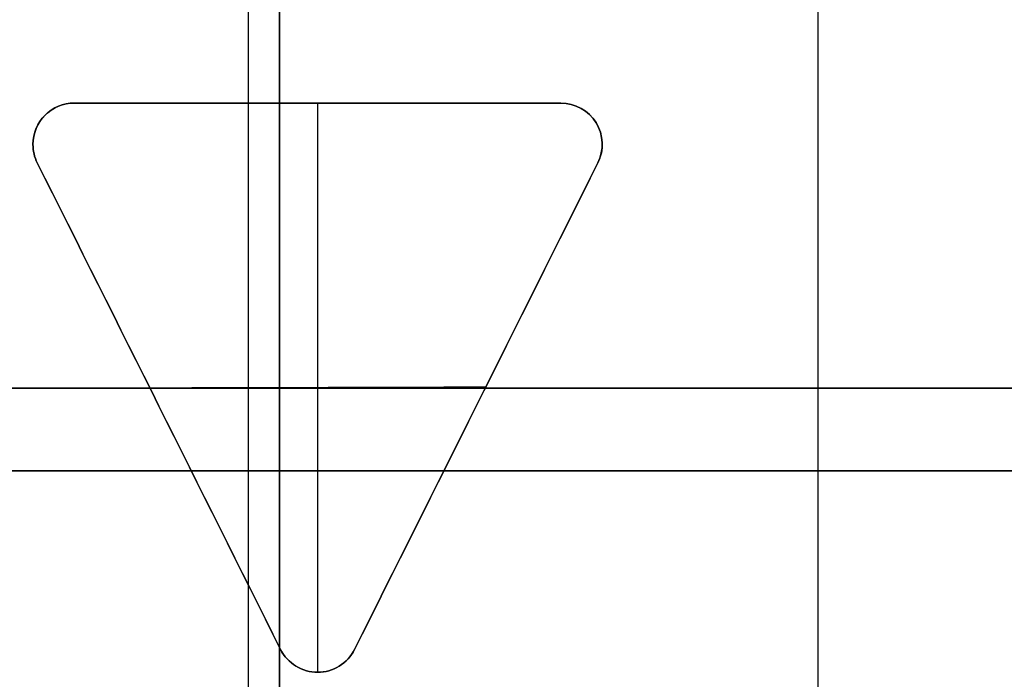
# Model space of a CAD drawing. Header units: millimetres. Extents: x -68 to 68, y -70 to 54.
# Tile 7 of 83: x -47.26 to -42.5, y -52.01 to -48.82. Entities that reach past the tile are written whole.
import ezdxf

# ---------------------------------------------------------------- set-up
doc = ezdxf.new("R2010")
doc.units = ezdxf.units.MM
doc.layers.add('Layer 01', color=7, linetype='Continuous', true_color=0x000000)

# ---------------------------------------------------------------- blocks, each defined once
blk = doc.blocks.new('User_Library-MINI-DIN-6.step')
at = {"layer": 'Layer 01', "color": 9, "true_color": 0xbebebe}
for p, q in [((-13.1, 6.3), (0, 6.3)), ((-5, 5), (0, 5)), ((-5, 3), (0, 3)), ((-2.5, 3, 0.75), (-2.5, 3, -0.75)), ((-5, 2), (0, 2)), ((-2.5, 2, 0.75), (-2.5, 2, -0.75)), ((-5, 0), (0, 0)), ((-2.5, 0, 0.75), (-2.5, 0, -0.75)), ((-5, -4), (0, -4)), ((0, -4.5), (-5, -4.5)), ((0, -4.7), (-5, -4.7)), ((-5, -5), (0, -5)), ((0, -6.5), (-13.1, -6.5))]:
    blk.add_line(p, q, dxfattribs=at)
at = {"layer": 'Layer 01', "color": 9, "true_color": 0xbebebe, "extrusion": (1, 0, 0)}
for radius, start, end in [(5, 270, 90), (5, 90, 270), (4, 144.4011, 215.5989)]:
    blk.add_arc((0, 0, -2.5), radius, start, end, dxfattribs=at)
at = {"layer": 'Layer 01', "color": 9, "true_color": 0xbebebe, "extrusion": (-1, 0, 0)}
for radius in [4.7, 4.5]:
    blk.add_arc((0, 0, 2.5), radius, 270, 90, dxfattribs=at)
blk = doc.blocks.new('X1.step')
at = {"layer": 'Layer 01', "extrusion": (-1, -1.19249e-08, -4.37114e-08)}
blk.add_blockref('User_Library-MINI-DIN-6.step', (73.1, 7.0153, -14), dxfattribs=at)
blk = doc.blocks.new('Open CASCADE STEP translator 6.8 1.1.1.step')
at = {"layer": 'Layer 01', "color": 96, "true_color": 0x008000}
blk.add_line((6, -71, 0.8007), (43.5, -71, 0.8007), dxfattribs=at)
for points in [[(43.5, -71), (24.75, -71), (6, -71)], [(6, -71, 1.6014), (24.75, -71, 1.6014), (43.5, -71, 1.6014)]]:
    blk.add_open_spline(points, degree=2, dxfattribs=at)
blk = doc.blocks.new('Board.step')
at = {"layer": 'Layer 01'}
blk.add_blockref('Open CASCADE STEP translator 6.8 1.1.1.step', (0, 0, -1.6014), dxfattribs=at)
blk = doc.blocks.new('MC403-X_A_090322_MultipleBody.step')
at = {"layer": 'Layer 01'}
for name in ['Board.step', 'X1.step']:
    blk.add_blockref(name, (0, 0), dxfattribs=at)
blk = doc.blocks.new('MC403-X_A_090322_MultipleBody 090322')
at = {"layer": 'Layer 01'}
blk.add_blockref('MC403-X_A_090322_MultipleBody.step', (0, 0), dxfattribs=at)
blk = doc.blocks.new('TRO-13-001 MC403 CASTING270122')
at = {"layer": 'Layer 01', "color": 7, "true_color": 0xdde8ff}
blk.add_line((-43.3967, -52.4407, -9.5), (-43.3967, -0.1826, -9.5), dxfattribs=at)
blk = doc.blocks.new('TRO-13-003 MC403 FRONT CASING270122')
at = {"layer": 'Layer 01', "color": 254, "true_color": 0xcad1ee}
for p, q in [((-46.15, -54.2469, 15.2), (-46.15, -45.2215, 15.2)), ((-46.9928, -49.2218, 17.8044), (-44.64, -49.2218, 17.8044)), ((-45.8164, -49.2218, 17.6546), (-45.8164, -49.2218, 17.9555)), ((-44.44, -49.4218, 18.0009), (-44.44, -49.4218, 17.6999)), ((-47.1716, -49.5113, 17.673), (-45.9953, -51.8641, 17.673)), ((-45.6375, -51.8641, 17.7395), (-44.4611, -49.5113, 17.7395)), ((-46.5835, -50.6877, 17.5227), (-46.5835, -50.6877, 17.8236)), ((-45.0493, -50.6877, 17.5892), (-45.0493, -50.6877, 17.8901)), ((-45.8164, -51.9746, 17.7708), (-45.8164, -51.9746, 17.4698))]:
    blk.add_line(p, q, dxfattribs=at)
at = {"layer": 'Layer 01', "color": 254, "true_color": 0xcad1ee, "extrusion": (0, 0, -1)}
for centre, start, end in [((46.9928, -49.4218, -17.7422), 0, 90), ((44.64, -49.4218, -17.8511), 90, 206.5651), ((46.9928, -49.4218, -17.7285), 333.4349, 0), ((45.8164, -51.7746, -17.6262), 206.5651, 333.4349)]:
    blk.add_arc(centre, 0.2, start, end, dxfattribs=at)
at = {"layer": 'Layer 01', "color": 254, "true_color": 0xcad1ee}
for points, degree in [([(-38.9, -49.5778, 15.2), (-43.9711, -46.7898, 15.2), (-48.7831, -43.6047, 15.2), (-53.4, -40.1203, 15.2)], 3), ([(-46.9928, -49.2218, 17.9039), (-46.9928, -49.2218, 17.7534), (-46.9928, -49.2218, 17.6029)], 2), ([(-44.64, -49.2218, 17.7049), (-45.4243, -49.2218, 17.6718), (-46.2085, -49.2218, 17.6378), (-46.9928, -49.2218, 17.6029)], 3), ([(-46.9928, -49.2218, 17.9039), (-46.2085, -49.2218, 17.9388), (-45.4243, -49.2218, 17.9728), (-44.64, -49.2218, 18.0059)], 3), ([(-45.8164, -49.2218, 17.6546), (-45.8164, -50.1394, 17.593), (-45.8164, -51.057, 17.5314), (-45.8164, -51.9746, 17.4698)], 3), ([(-44.64, -49.2218, 18.0059), (-44.64, -49.2218, 17.8554), (-44.64, -49.2218, 17.7049)], 2), ([(-47.1928, -49.4218, 17.5806), (-47.1928, -49.4218, 17.7311), (-47.1928, -49.4218, 17.8816)], 2), ([(-47.1928, -49.4218, 17.8816), (-47.1928, -49.4526, 17.8795), (-47.1856, -49.4833, 17.8778), (-47.1716, -49.5113, 17.8765)], 3), ([(-47.1716, -49.5113, 17.5755), (-47.1856, -49.4833, 17.5768), (-47.1928, -49.4526, 17.5785), (-47.1928, -49.4218, 17.5806)], 3), ([(-45.9953, -51.8641, 17.7704), (-46.3874, -51.0798, 17.806), (-46.7795, -50.2955, 17.8414), (-47.1716, -49.5113, 17.8765)], 3), ([(-47.1716, -49.5113, 17.5755), (-46.7795, -50.2955, 17.5404), (-46.3874, -51.0798, 17.505), (-45.9953, -51.8641, 17.4695)], 3), ([(-47.1716, -49.5113, 17.8765), (-47.1716, -49.5113, 17.726), (-47.1716, -49.5113, 17.5755)], 2), ([(-45.6375, -51.8641, 17.485), (-45.2454, -51.0798, 17.5545), (-44.8532, -50.2955, 17.6239), (-44.4611, -49.5113, 17.693)], 3), ([(-44.4611, -49.5113, 17.994), (-44.8532, -50.2955, 17.9248), (-45.2454, -51.0798, 17.8555), (-45.6375, -51.8641, 17.7859)], 3), ([(-44.4611, -49.5113, 17.693), (-44.4611, -49.5113, 17.8435), (-44.4611, -49.5113, 17.994)], 2), ([(-45.0033, -50.5958, 17.5973), (-45.5446, -50.5975, 17.5741), (-46.0859, -50.5989, 17.5506), (-46.6272, -50.6002, 17.5266)], 3), ([(-45.9953, -51.8641, 17.4695), (-45.9953, -51.8641, 17.6199), (-45.9953, -51.8641, 17.7704)], 2), ([(-45.6375, -51.8641, 17.7859), (-45.6375, -51.8641, 17.6354), (-45.6375, -51.8641, 17.485)], 2)]:
    blk.add_open_spline(points, degree=degree, dxfattribs=at)
for points, knots in [([(-47.1928, -49.4218, 17.8816), (-47.1928, -49.3696, 17.8851), (-47.1712, -49.3174, 17.8895), (-47.0974, -49.2435, 17.8978), (-47.0457, -49.2218, 17.9015), (-46.9928, -49.2218, 17.9039)], [0, 0, 0, 0, 0.1614489, 0.1614489, 0.3228978, 0.3228978, 0.3228978, 0.3228978]), ([(-46.9928, -49.2218, 17.6029), (-47.0457, -49.2218, 17.6006), (-47.0974, -49.2436, 17.5968), (-47.1712, -49.3174, 17.5886), (-47.1928, -49.3696, 17.5841), (-47.1928, -49.4218, 17.5806)], [0, 0, 0, 0, 0.1614467, 0.1614467, 0.3228934, 0.3228934, 0.3228934, 0.3228934]), ([(-44.4611, -49.5113, 17.994), (-44.4305, -49.4501, 17.9994), (-44.4338, -49.3751, 18.0043), (-44.5056, -49.2586, 18.0091), (-44.5715, -49.2218, 18.0088), (-44.64, -49.2218, 18.0059)], [-0.4247269, -0.4247269, -0.4247269, -0.4247269, -0.2123634, -0.2123634, 0, 0, 0, 0]), ([(-44.64, -49.2218, 17.7049), (-44.5715, -49.2218, 17.7078), (-44.5057, -49.2585, 17.7081), (-44.4338, -49.3751, 17.7033), (-44.4305, -49.4501, 17.6984), (-44.4611, -49.5113, 17.693)], [-0.4247471, -0.4247471, -0.4247471, -0.4247471, -0.2123735, -0.2123735, 0, 0, 0, 0]), ([(-45.9953, -51.8641, 17.7704), (-45.9619, -51.9307, 17.7674), (-45.8897, -51.9747, 17.7676), (-45.7424, -51.9745, 17.774), (-45.6707, -51.9306, 17.78), (-45.6375, -51.8641, 17.7859)], [-0.4654768, -0.4654768, -0.4654768, -0.4654768, -0.2327384, -0.2327384, 0, 0, 0, 0]), ([(-45.6375, -51.8641, 17.485), (-45.6707, -51.9305, 17.4791), (-45.7426, -51.9746, 17.473), (-45.8898, -51.9747, 17.4666), (-45.9619, -51.9307, 17.4664), (-45.9953, -51.8641, 17.4695)], [-0.4654629, -0.4654629, -0.4654629, -0.4654629, -0.2327315, -0.2327315, 0, 0, 0, 0])]:
    blk.add_open_spline(points, degree=3, knots=knots, dxfattribs=at)

msp = doc.modelspace()

# ---------------------------------------------------------------- block references
at = {"layer": 'Layer 01'}
for name, p in [('TRO-13-001 MC403 CASTING270122', (0, 0)), ('TRO-13-003 MC403 FRONT CASING270122', (0, 0)), ('MC403-X_A_090322_MultipleBody 090322', (-60, 20, 1.6014))]:
    msp.add_blockref(name, p, dxfattribs=at)

doc.saveas('drawing.dxf')
